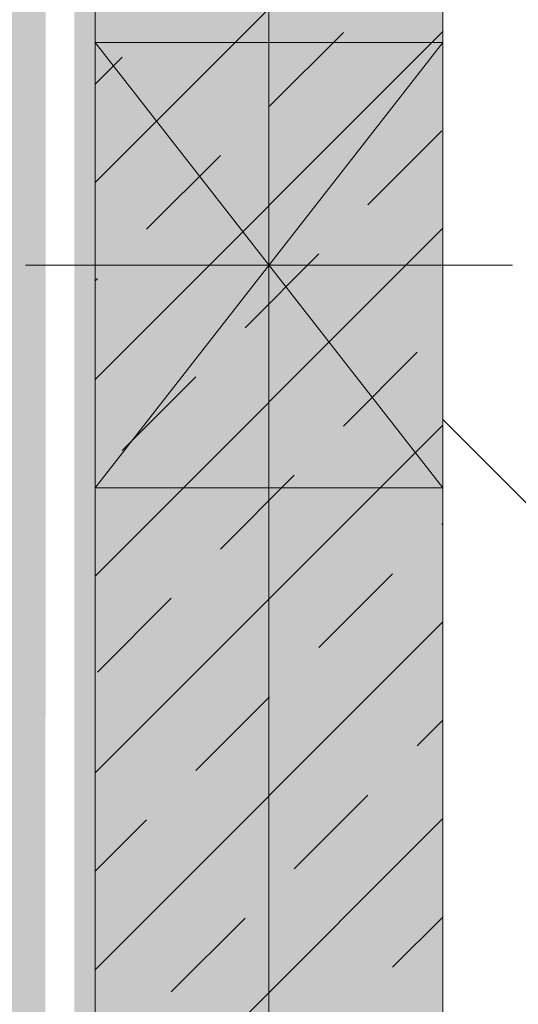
# Model space of a CAD drawing. Extents: x -620 to 300, y 62 to 1162.
# Tile 58 of 93: x -459.76 to -452.59, y 657.65 to 671.8. Entities that reach past the tile are written whole.
import ezdxf
from ezdxf.lldxf.tags import DXFTag

# ---------------------------------------------------------------- set-up
doc = ezdxf.new("R2010")
doc.units = 0
doc.layers.get('0').update_dxf_attribs({"lineweight": 13})
for name, color, linetype, lineweight, true_color in [('30 -34 Innenwände- 1 tragend', 7, 'Continuous', 13, 0xdd0806), ('30 -34 Innenwände- 11 Durchbruch', 4, 'Continuous', 9, 0x00ffff), ('iwb_Layout BA_Markierung', 7, 'Continuous', 9, 0xbadcdc), ('iwb_Schraffur_F30_feuerhemmend', 7, 'Continuous', 13, 0xff934a), ('iwb_Sichtbeton', 2, 'Continuous', 50, 0xffff00), ('iwb_Sichtbeton-Shading', 2, 'Continuous', 50, 0xffff00)]:
    doc.layers.add(name, color=color, linetype=linetype, lineweight=lineweight, true_color=true_color)
doc.layers.add('70 -71 Achsen- 1 Gebäudeachsen', color=7, linetype='STRICHPUNKT2-A06G94JT8I', lineweight=18)
tags = doc.linetypes.add('fein_strichliert-A06G94JU8I', pattern=[4, 1, -2, 1]).pattern_tags.tags
tags[8:9] = [DXFTag(74, 4), DXFTag(75, 0), DXFTag(340, '0'), DXFTag(46, 0.0), DXFTag(50, 0.0), DXFTag(44, 0.0), DXFTag(45, 0.0)]
tags[6:7] = [DXFTag(74, 4), DXFTag(75, 0), DXFTag(340, '0'), DXFTag(46, 0.0), DXFTag(50, 0.0), DXFTag(44, 0.0), DXFTag(45, 0.0)]
tags[4:5] = [DXFTag(74, 4), DXFTag(75, 0), DXFTag(340, '0'), DXFTag(46, 0.0), DXFTag(50, 0.0), DXFTag(44, 0.0), DXFTag(45, 0.0)]
tags = doc.linetypes.add('STRICHPUNKT2-A06G94JT8I', pattern=[12.7, 6.35, -3.175, 0, -3.175]).pattern_tags.tags
tags[10:11] = [DXFTag(74, 4), DXFTag(75, 0), DXFTag(340, '0'), DXFTag(46, 0.0), DXFTag(50, 0.0), DXFTag(44, 0.0), DXFTag(45, 0.0)]
tags[8:9] = [DXFTag(74, 4), DXFTag(75, 0), DXFTag(340, '0'), DXFTag(46, 0.0), DXFTag(50, 0.0), DXFTag(44, 0.0), DXFTag(45, 0.0)]
tags[6:7] = [DXFTag(74, 4), DXFTag(75, 0), DXFTag(340, '0'), DXFTag(46, 0.0), DXFTag(50, 0.0), DXFTag(44, 0.0), DXFTag(45, 0.0)]
tags[4:5] = [DXFTag(74, 4), DXFTag(75, 0), DXFTag(340, '0'), DXFTag(46, 0.0), DXFTag(50, 0.0), DXFTag(44, 0.0), DXFTag(45, 0.0)]

# ---------------------------------------------------------------- blocks, each defined once
blk = doc.blocks.new('Shading-A06G94F78I', base_point=(-458.376, 320.614))
at = {"layer": 'iwb_Sichtbeton-Shading', "color": 51, "true_color": 0xffff7f}
blk.add_solid([(-458.376, 613.614), (-458.976, 613.614), (-458.376, 770.614), (-458.976, 770.614)], dxfattribs=at)
blk = doc.blocks.new('Polygon-A06G94JL8I')
at = {"color": 0, "linetype": 'ByBlock', "lineweight": -2, "ltscale": 0.13}
blk.add_solid([(-459.485, 86.607), (-538.631, 86.396), (-459.318, 1083.814), (-538.631, 1083.814)], dxfattribs=at)
blk = doc.blocks.new('Referenz-A06G94JV8I')
at = {"layer": '30 -34 Innenwände- 1 tragend', "color": 0, "lineweight": -2}
for p, q in [((-458.677, 770.614), (-458.677, 613.614)), ((-453.677, 770.614), (-453.677, 613.614)), ((-458.677, 669.461), (-453.677, 674.461)), ((-458.677, 669.461), (-453.677, 674.461)), ((-458.677, 666.633), (-453.677, 671.633)), ((-458.677, 666.633), (-453.677, 671.633)), ((-456.167, 670.557), (-455.106, 671.618)), ((-456.167, 670.557), (-455.106, 671.618)), ((-458.677, 670.875), (-458.288, 671.265)), ((-458.677, 670.875), (-458.288, 671.265)), ((-454.753, 669.143), (-453.692, 670.204)), ((-454.753, 669.143), (-453.692, 670.204)), ((-457.935, 668.79), (-456.874, 669.85)), ((-457.935, 668.79), (-456.874, 669.85)), ((-458.677, 663.804), (-453.677, 668.804)), ((-458.677, 663.804), (-453.677, 668.804)), ((-456.52, 667.375), (-455.46, 668.436)), ((-456.52, 667.375), (-455.46, 668.436)), ((-458.677, 668.047), (-458.642, 668.083)), ((-458.677, 668.047), (-458.642, 668.083)), ((-455.106, 665.961), (-454.046, 667.022)), ((-455.106, 665.961), (-454.046, 667.022)), ((-458.288, 665.608), (-457.228, 666.668)), ((-458.288, 665.608), (-457.228, 666.668)), ((-458.677, 660.976), (-453.677, 665.976)), ((-458.677, 660.976), (-453.677, 665.976)), ((-456.874, 664.193), (-455.813, 665.254)), ((-456.874, 664.193), (-455.813, 665.254)), ((-453.692, 664.547), (-453.677, 664.562)), ((-453.692, 664.547), (-453.677, 664.562)), ((-455.46, 662.779), (-454.399, 663.84)), ((-455.46, 662.779), (-454.399, 663.84)), ((-458.642, 662.426), (-457.581, 663.486)), ((-458.642, 662.426), (-457.581, 663.486)), ((-458.677, 658.147), (-453.677, 663.147)), ((-458.677, 658.147), (-453.677, 663.147)), ((-457.228, 661.011), (-456.167, 662.072)), ((-457.228, 661.011), (-456.167, 662.072)), ((-454.046, 661.365), (-453.677, 661.733)), ((-454.046, 661.365), (-453.677, 661.733)), ((-455.813, 659.597), (-454.753, 660.658)), ((-455.813, 659.597), (-454.753, 660.658)), ((-458.677, 655.319), (-453.677, 660.319)), ((-458.677, 655.319), (-453.677, 660.319)), ((-458.677, 659.562), (-457.935, 660.304)), ((-458.677, 659.562), (-457.935, 660.304)), ((-454.399, 658.183), (-453.677, 658.905)), ((-454.399, 658.183), (-453.677, 658.905)), ((-457.581, 657.829), (-456.52, 658.89)), ((-457.581, 657.829), (-456.52, 658.89))]:
    blk.add_line(p, q, dxfattribs=at)
at = {"layer": '30 -34 Innenwände- 1 tragend', "color": 0, "linetype": 'Continuous', "lineweight": -2, "ltscale": 0.13}
for p, q in [((-458.677, 770.614), (-458.677, 613.614)), ((-453.677, 770.614), (-453.677, 613.614))]:
    blk.add_line(p, q, dxfattribs=at)
at = {"layer": '30 -34 Innenwände- 11 Durchbruch', "color": 0, "linetype": 'Continuous', "lineweight": -2, "ltscale": 0.13}
for p, q in [((-458.677, 671.472), (-453.677, 671.472)), ((-453.677, 671.472), (-458.677, 665.072)), ((-453.677, 665.072), (-458.677, 671.472)), ((-458.677, 665.072), (-458.677, 671.472)), ((-458.677, 671.472), (-453.677, 665.072)), ((-453.677, 671.472), (-458.677, 665.072)), ((-453.677, 665.072), (-453.677, 671.472)), ((-453.677, 666.056), (-445.444, 657.823)), ((-458.677, 665.072), (-453.677, 665.072))]:
    blk.add_line(p, q, dxfattribs=at)
at = {"layer": '30 -34 Innenwände- 11 Durchbruch', "color": 0, "linetype": 'fein_strichliert-A06G94JU8I', "lineweight": -2, "ltscale": 0.13}
blk.add_line((-452.677, 668.272), (-459.677, 668.272), dxfattribs=at)
at = {"layer": '30 -34 Innenwände- 11 Durchbruch', "color": 0, "lineweight": -2}
for points in [[(-456.177, 668.272), (-458.677, 671.472), (-456.177, 671.472)], [(-456.177, 668.272), (-456.177, 671.472), (-453.677, 671.472)], [(-456.177, 665.072), (-458.677, 665.072), (-456.177, 668.272)], [(-456.177, 665.072), (-456.177, 668.272), (-453.677, 665.072)]]:
    blk.add_solid(points, dxfattribs=at)
at = {"layer": '70 -71 Achsen- 1 Gebäudeachsen', "color": 0, "linetype": 'STRICHPUNKT2-A06G94JT8I', "lineweight": -2, "ltscale": 0.13}
blk.add_line((-456.177, 1084.554), (-456.177, 85.114), dxfattribs=at)
blk = doc.blocks.new('Referenz-A06G94JX8I')
at = {"layer": 'iwb_Schraffur_F30_feuerhemmend', "linetype": 'Continuous', "ltscale": 0.13}
blk.add_hatch(color=256, dxfattribs=at).paths.add_polyline_path([(-453.676, 778.614), (-453.676, 770.614), (-453.676, 613.614), (-458.676, 613.614), (-458.676, 778.614)])
at = {"layer": 'iwb_Sichtbeton', "linetype": 'Continuous', "ltscale": 0.5}
blk.add_solid([(-458.376, 613.614), (-458.976, 613.614), (-458.376, 770.614), (-458.976, 770.614)], dxfattribs=at)

msp = doc.modelspace()

# ---------------------------------------------------------------- block references
at = {"color": 8, "lineweight": 13, "ltscale": 0.13, "true_color": 0x808080}
msp.add_blockref('Referenz-A06G94JV8I', (0, 0), dxfattribs=at)
at = {"color": 8, "lineweight": 25, "ltscale": 0.25, "true_color": 0x808080}
msp.add_blockref('Referenz-A06G94JX8I', (0, 0), dxfattribs=at)
msp.add_blockref('Shading-A06G94F78I', (-458.376, 320.614))
at = {"layer": 'iwb_Layout BA_Markierung', "ltscale": 0.13}
msp.add_blockref('Polygon-A06G94JL8I', (0, 0), dxfattribs=at)

doc.saveas('drawing.dxf')
